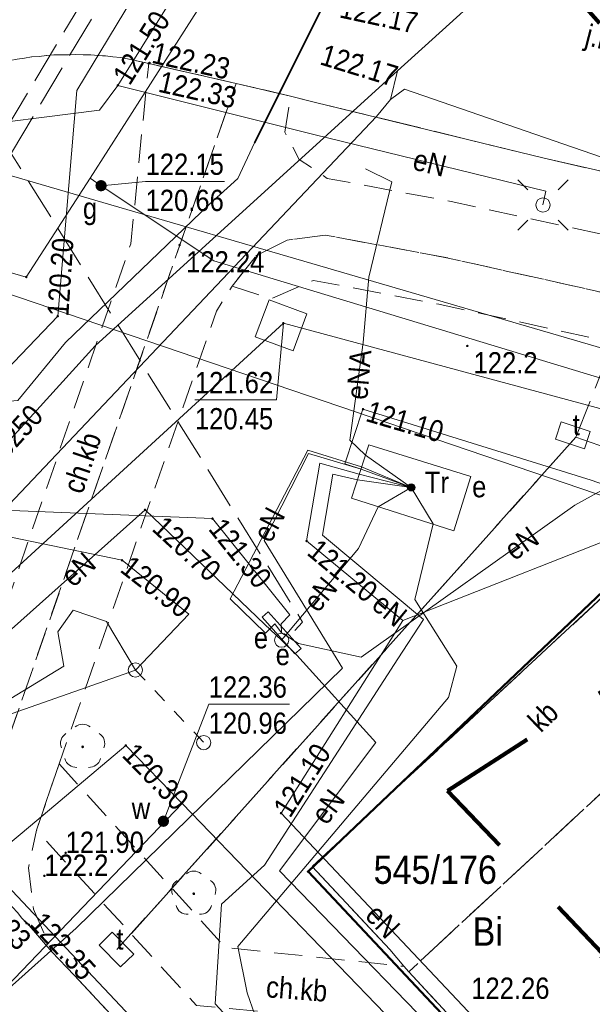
# Model space of a CAD drawing. Extents: x 0 to 6443539, y 0 to 5655063.
# Tile 20 of 64: x 6440826 to 6440846, y 5654946 to 5654981. Entities that reach past the tile are written whole.
import ezdxf
from ezdxf.enums import TextEntityAlignment as Align

# ---------------------------------------------------------------- set-up
doc = ezdxf.new("R2010")
doc.units = 0
doc.header["$MEASUREMENT"] = 0
for name, pattern in [('1.0_0.5', [1.5, 1, -0.5]), ('1.5_0.5', [2, 1.5, -0.5]), ('2', [0.9, 0.6, -0.3]), ('219-500', [0]), ('PRZER3-1', [4, 3, -1]), ('supp_500', [1, 0.5, -0.5])]:
    doc.linetypes.add(name, pattern=pattern)
doc.layers.get('0').update_dxf_attribs({"color": 2, "linetype": 'CONTINUOUS', "lineweight": 5})
for name, color, linetype in [('203-punkt graniczny', 7, 'CONTINUOUS'), ('210-oznaczenie konturu użytku gruntowego', 7, 'CONTINUOUS'), ('211-numer działki ewidencyjnej', 7, 'CONTINUOUS'), ('218-kontur użytku gruntowego', 7, 'CONTINUOUS'), ('219-działka ewidencyjna', 7, 'CONTINUOUS'), ('chodnik', 7, 'CONTINUOUS'), ('chodnik-Atr17', 7, 'CONTINUOUS'), ('droga dla rowerów', 7, 'CONTINUOUS'), ('jezdnia', 7, 'CONTINUOUS'), ('jezdnia-Atr17', 7, 'CONTINUOUS'), ('komora podziemna', 7, 'CONTINUOUS'), ('komora podziemna - ob. projektowany', 7, 'CONTINUOUS'), ('komora podziemna - ob. projektowany-Atr17', 7, 'CONTINUOUS'), ('krawężnik', 7, 'CONTINUOUS'), ('latarnia', 7, 'CONTINUOUS'), ('obszar utwardzony', 7, 'CONTINUOUS'), ('obszar utwardzony-Atr17', 7, 'CONTINUOUS'), ('obudowa ochronna przewodu', 7, 'CONTINUOUS'), ('pikieta naturalna', 7, 'CONTINUOUS'), ('pikieta naturalna-Atr2', 7, 'CONTINUOUS'), ('pikieta sztuczna', 7, 'CONTINUOUS'), ('pikieta sztuczna-Atr2', 7, 'CONTINUOUS'), ('przewód ciepłowniczy', 7, 'CONTINUOUS'), ('przewód ciepłowniczy - ob. projektowany', 7, 'CONTINUOUS'), ('przewód elektroenergetyczny podziemny', 7, 'CONTINUOUS'), ('przewód elektroenergetyczny podziemny - ob. projektowany', 7, 'CONTINUOUS'), ('przewód elektroenergetyczny podziemny-Atr1', 7, 'CONTINUOUS'), ('przewód gazowy', 7, 'CONTINUOUS'), ('przewód kanalizacyjny', 7, 'CONTINUOUS'), ('przewód telekomunikacyjny podziemny - ob. projektowany', 7, 'CONTINUOUS'), ('przewód wodociągowy', 7, 'CONTINUOUS'), ('przewód wodociągowy-Atr1', 7, 'CONTINUOUS'), ('rzedna', 7, 'CONTINUOUS'), ('rzedna-Atr2', 7, 'CONTINUOUS'), ('rzedna-Atr3', 7, 'CONTINUOUS'), ('stacja transformatorowa', 7, 'CONTINUOUS'), ('stacja transformatorowa-Atr17', 7, 'CONTINUOUS'), ('szafa elektroenergetyczna lub kontener', 7, 'CONTINUOUS'), ('szafa elektroenergetyczna lub kontener-Atr17', 7, 'CONTINUOUS'), ('słup przewodów napowietrznych', 7, 'CONTINUOUS'), ('właz do komory lub kanału - okrągły', 7, 'CONTINUOUS'), ('właz do komory lub kanału - okrągły-Atr17', 7, 'CONTINUOUS'), ('Zakres', 7, 'CONTINUOUS'), ('zasuwa lub zawór', 7, 'CONTINUOUS'), ('zasuwa lub zawór-Atr17', 7, 'CONTINUOUS')]:
    doc.layers.add(name, color=color, linetype=linetype)
doc.layers.add('z - MPZT', color=121, linetype='PRZER3-1', lineweight=18)
doc.layers.add('z -kartowanie', color=1, linetype='CONTINUOUS', lineweight=5)
doc.styles.add('MapaZas', font='geodezja.shx', dxfattribs={"width": 0.9})

# ---------------------------------------------------------------- blocks, each defined once
blk = doc.blocks.new('203')
at = {"linetype": 'Continuous', "lineweight": 0}
h = blk.add_hatch(color=0, dxfattribs=at)
edge = h.paths.add_edge_path()
edge.add_arc((0, 0), 0.045, 0, 360)
blk = doc.blocks.new('SM01')
at = {"color": 0, "linetype": 'Continuous', "lineweight": 13}
for p, q in [((-0.53, 0.531), (-0.883, 0.884)), ((0.531, 0.531), (0.884, 0.884)), ((-0.53, -0.53), (-0.883, -0.883)), ((0.531, -0.53), (0.884, -0.883))]:
    blk.add_line(p, q, dxfattribs=at)
blk.add_circle((0, 0), 0.25, dxfattribs=at)
blk = doc.blocks.new('PW01')
at = {"linetype": 'Continuous', "lineweight": 13}
h = blk.add_hatch(color=0, dxfattribs=at)
edge = h.paths.add_edge_path()
edge.add_arc((0, 0), 0.045, 0, 360)
blk = doc.blocks.new('SM05')
at = {"color": 0, "linetype": 'Continuous', "lineweight": 13}
blk.add_circle((0, 0), 0.25, dxfattribs=at)
blk = doc.blocks.new('US25')
at = {"linetype": 'Continuous', "lineweight": 0}
h = blk.add_hatch(color=0, dxfattribs=at)
edge = h.paths.add_edge_path()
edge.add_arc((0, 0), 0.2, 0, 360)
blk = doc.blocks.new('US22')
at = {"color": 0, "linetype": 'Continuous', "lineweight": 13}
blk.add_circle((0, 0), 0.25, dxfattribs=at)
blk = doc.blocks.new('SUET')
at = {"linetype": 'Continuous'}
h = blk.add_hatch(color=0, dxfattribs=at)
h.dxf.hatch_style = 1
h.paths.add_polyline_path([(0.125, 0, 1), (-0.125, 0, 1)])
at = {"color": 0, "linetype": 'Continuous'}
blk.add_circle((0, 0), 0.125, dxfattribs=at)
blk = doc.blocks.new('OP021')
at = {"linetype": 'Continuous', "lineweight": 13}
h = blk.add_hatch(color=0, dxfattribs=at)
edge = h.paths.add_edge_path()
edge.add_arc((0, 0), 0.05, 0, 360)
at = {"color": 0, "linetype": 'Continuous', "lineweight": 13}
for centre, start, end in [((0, 0.4), 49.272, 130.728), ((-0.38, 0.124), 121.308, 202.548), ((0.38, 0.124), 337.452, 58.692), ((-0.235, -0.324), 193.221, 274.871), ((0.235, -0.324), 265.129, 346.779)]:
    blk.add_arc(centre, 0.4, start, end, dxfattribs=at)

msp = doc.modelspace()

# ---------------------------------------------------------------- linework, layer by layer
at = {"layer": '218-kontur użytku gruntowego', "color": 3, "linetype": 'Continuous', "lineweight": 13, "flags": 128}
for points in [[(6440849.26, 5654962.9), (6440836.25, 5654950.54)], [(6440836.25, 5654950.54), (6440849.26, 5654962.9)], [(6440836.25, 5654950.54), (6440857.26, 5654928.18)], [(6440857.26, 5654928.18), (6440836.25, 5654950.54)]]:
    msp.add_lwpolyline(points, dxfattribs=at)
at = {"layer": '219-działka ewidencyjna', "color": 3, "linetype": '219-500', "lineweight": 13, "flags": 128}
for points in [[(6440849.26, 5654962.9), (6440805.67, 5654977.72)], [(6440849.26, 5654962.9), (6440836.25, 5654950.54)], [(6440836.25, 5654950.54), (6440857.26, 5654928.18)]]:
    msp.add_lwpolyline(points, dxfattribs=at)
at = {"layer": 'chodnik', "color": 7, "linetype": '1.0_0.5', "lineweight": 13, "flags": 128}
for points in [[(6440821.73, 5654954.89), (6440823.03, 5654952.79), (6440824.26, 5654951.14), (6440833.71, 5654978.34), (6440830.63, 5654979.04), (6440830, 5654972.68), (6440824.66, 5654957.21)], [(6440833.57, 5654971.19), (6440834.94, 5654970.74), (6440836.44, 5654971.39), (6440840.87, 5654970.55), (6440846.38, 5654969.34), (6440852.04, 5654967.89), (6440856.21, 5654966.53), (6440873.8, 5654960.44), (6440876.28, 5654959.62), (6440877.1, 5654958.26), (6440877.94, 5654960.8), (6440857.01, 5654967.97), (6440852.52, 5654969.41), (6440846.79, 5654970.93), (6440841.19, 5654972.18), (6440836.86, 5654972.99), (6440835.51, 5654972.81), (6440834.43, 5654972.27)], [(6440827.47, 5654954.34), (6440826.67, 5654952), (6440832.32, 5654945.82), (6440841.73, 5654944.92), (6440839.81, 5654947.01), (6440839.63, 5654947.2), (6440833.34, 5654947.86)]]:
    msp.add_lwpolyline(points, close=True, dxfattribs=at)
at = {"layer": 'droga dla rowerów', "color": 7, "linetype": '1.0_0.5', "lineweight": 13, "flags": 128}
msp.add_lwpolyline([(6440835.63, 5654977.89), (6440833.71, 5654978.34), (6440824.28, 5654951.19), (6440824.51, 5654950.88), (6440824.83, 5654950.48), (6440824.99, 5654950.27), (6440825.15, 5654950.08), (6440825.32, 5654949.88), (6440825.49, 5654949.69), (6440825.65, 5654949.48), (6440825.82, 5654949.29), (6440826, 5654949.1), (6440826.16, 5654948.9), (6440826.32, 5654948.72), (6440826.34, 5654948.72), (6440827.21, 5654947.71), (6440826.57, 5654949.22), (6440826.39, 5654950.67), (6440826.67, 5654952), (6440827.47, 5654954.34), (6440833.02, 5654970.31), (6440833.57, 5654971.19), (6440834.43, 5654972.27), (6440835.51, 5654972.81), (6440836.86, 5654972.99), (6440841.19, 5654972.18), (6440846.79, 5654970.93), (6440852.52, 5654969.41), (6440857.01, 5654967.97), (6440877.94, 5654960.8), (6440878.41, 5654962.74), (6440857.77, 5654969.86), (6440852.98, 5654971.36), (6440847.16, 5654972.9), (6440841.3, 5654974.17), (6440836.93, 5654974.99), (6440835.94, 5654975.66), (6440835.43, 5654976.62)], close=True, dxfattribs=at)
at = {"layer": 'jezdnia', "color": 7, "linetype": '1.5_0.5', "lineweight": 13, "flags": 128}
for points in [[(6440853.41, 5654981.62), (6440853.18, 5654981.71), (6440852.94, 5654981.82), (6440852.72, 5654981.92), (6440852.26, 5654982.13), (6440852.03, 5654982.24), (6440851.8, 5654982.35), (6440851.56, 5654982.45), (6440851.34, 5654982.56), (6440851.11, 5654982.66), (6440850.88, 5654982.77), (6440850.65, 5654982.88), (6440850.42, 5654982.99), (6440850.2, 5654983.09), (6440849.97, 5654983.19), (6440849.74, 5654983.31), (6440849.51, 5654983.41), (6440849.28, 5654983.53), (6440849.06, 5654983.63), (6440839.9, 5654987.26), (6440839.05, 5654987.55), (6440837.22, 5654988.24), (6440834.24, 5654989.36), (6440833.35, 5654989.68), (6440832.47, 5654990.08), (6440832.07, 5654990.28), (6440831.68, 5654990.51), (6440831.31, 5654990.74), (6440830.94, 5654991.01), (6440830.6, 5654991.3), (6440830.26, 5654991.59), (6440829.95, 5654991.91), (6440829.66, 5654992.24), (6440829.38, 5654992.6), (6440829.12, 5654992.96), (6440828.88, 5654993.34), (6440828.67, 5654993.73), (6440828.47, 5654994.13), (6440828.3, 5654994.55), (6440828.14, 5654994.96), (6440828.02, 5654995.39), (6440827.68, 5654996.98), (6440816.3, 5655010.93), (6440815.78, 5655011.01), (6440815.17, 5655011.17), (6440814.58, 5655011.38), (6440814.34, 5655011.45), (6440814.09, 5655011.53), (6440813.85, 5655011.6), (6440813.6, 5655011.67), (6440813.11, 5655011.8), (6440812.86, 5655011.85), (6440812.63, 5655011.91), (6440812.13, 5655012.01), (6440811.88, 5655012.06), (6440811.38, 5655012.14), (6440811.13, 5655012.17), (6440810.88, 5655012.21), (6440810.62, 5655012.24), (6440810.37, 5655012.27), (6440810.12, 5655012.29), (6440809.87, 5655012.31), (6440809.62, 5655012.33), (6440809.36, 5655012.34), (6440809.11, 5655012.36), (6440808.6, 5655012.38), (6440808.35, 5655012.38), (6440808.1, 5655012.38), (6440807.84, 5655012.37), (6440807.59, 5655012.37), (6440807.34, 5655012.36), (6440807.09, 5655012.35), (6440806.58, 5655012.31), (6440806.33, 5655012.29), (6440806.08, 5655012.26), (6440805.83, 5655012.24), (6440805.58, 5655012.2), (6440805.33, 5655012.17), (6440805.08, 5655012.13), (6440804.83, 5655012.09), (6440804.58, 5655012.04), (6440804.32, 5655011.99), (6440804.08, 5655011.95), (6440803.83, 5655011.89), (6440803.58, 5655011.84), (6440803.34, 5655011.78), (6440803.09, 5655011.72), (6440802.37, 5655011.51), (6440802.12, 5655011.43), (6440801.4, 5655011.2), (6440800.93, 5655011.02), (6440800.69, 5655010.93), (6440799.76, 5655010.53), (6440799.53, 5655010.42), (6440799.3, 5655010.32), (6440799.07, 5655010.2), (6440798.85, 5655010.09), (6440798.63, 5655009.97), (6440798.4, 5655009.85), (6440798.18, 5655009.73), (6440797.96, 5655009.6), (6440797.75, 5655009.47), (6440797.52, 5655009.34), (6440797.31, 5655009.21), (6440797.1, 5655009.07), (6440796.89, 5655008.93), (6440796.67, 5655008.79), (6440796.47, 5655008.65), (6440796.26, 5655008.5), (6440796.06, 5655008.35), (6440795.85, 5655008.2), (6440795.66, 5655008.04), (6440795.46, 5655007.88), (6440795.27, 5655007.73), (6440795.06, 5655007.56), (6440794.87, 5655007.4), (6440794.69, 5655007.24), (6440794.49, 5655007.06), (6440794.31, 5655006.89), (6440794.13, 5655006.72), (6440793.94, 5655006.54), (6440793.76, 5655006.36), (6440793.59, 5655006.19), (6440793.41, 5655006), (6440793.24, 5655005.82), (6440793.07, 5655005.64), (6440792.89, 5655005.44), (6440792.73, 5655005.25), (6440792.31, 5655004.57), (6440791.85, 5655003.92), (6440791.34, 5655003.31), (6440790.8, 5655002.72), (6440790.22, 5655002.17), (6440789.6, 5655001.66), (6440787.99, 5654986.22), (6440788.29, 5654985.8), (6440788.54, 5654985.35), (6440788.75, 5654984.88), (6440788.9, 5654984.4), (6440789.01, 5654983.89), (6440800.29, 5654973.52), (6440800.54, 5654973.47), (6440800.79, 5654973.42), (6440801.04, 5654973.35), (6440801.28, 5654973.27), (6440801.51, 5654973.18), (6440801.75, 5654973.08), (6440801.98, 5654972.97), (6440802.2, 5654972.84), (6440802.42, 5654972.71), (6440802.62, 5654972.56), (6440802.83, 5654972.41), (6440803.21, 5654972.08), (6440803.39, 5654971.9), (6440803.56, 5654971.71), (6440803.71, 5654971.51), (6440803.87, 5654971.31), (6440804.01, 5654971.1), (6440804.14, 5654970.88), (6440804.26, 5654970.65), (6440804.37, 5654970.42), (6440804.47, 5654970.19), (6440806.35, 5654964.91), (6440810.26, 5654966.31), (6440810.2, 5654966.56), (6440810.13, 5654966.8), (6440810.08, 5654967.05), (6440809.95, 5654967.55), (6440809.91, 5654967.8), (6440809.85, 5654968.05), (6440809.8, 5654968.3), (6440809.75, 5654968.55), (6440809.71, 5654968.81), (6440809.66, 5654969.06), (6440809.62, 5654969.31), (6440809.58, 5654969.56), (6440809.54, 5654969.81), (6440809.5, 5654970.07), (6440809.47, 5654970.32), (6440809.44, 5654970.57), (6440809.4, 5654970.83), (6440809.38, 5654971.08), (6440809.36, 5654971.3), (6440809.39, 5654971.51), (6440809.56, 5654971.92), (6440809.7, 5654972.09), (6440809.87, 5654972.22), (6440810.06, 5654972.32), (6440810.27, 5654972.39), (6440810.49, 5654972.41), (6440810.7, 5654972.4), (6440810.91, 5654972.34), (6440811.11, 5654972.23), (6440811.29, 5654972.1), (6440811.53, 5654971.74), (6440811.61, 5654971.54), (6440811.75, 5654970.81), (6440811.9, 5654970.08), (6440812.07, 5654969.34), (6440812.24, 5654968.62), (6440812.43, 5654967.9), (6440812.62, 5654967.17), (6440812.83, 5654966.45), (6440816.39, 5654967.19), (6440816.34, 5654967.96), (6440816.34, 5654968.22), (6440816.35, 5654968.73), (6440816.36, 5654968.99), (6440816.4, 5654969.5), (6440816.46, 5654970), (6440816.6, 5654970.76), (6440816.72, 5654971.26), (6440816.95, 5654972), (6440817.13, 5654972.47), (6440817.24, 5654972.7), (6440817.35, 5654972.94), (6440817.47, 5654973.17), (6440817.59, 5654973.38), (6440817.86, 5654973.83), (6440818, 5654974.05), (6440818.15, 5654974.27), (6440818.29, 5654974.47), (6440818.45, 5654974.68), (6440818.6, 5654974.88), (6440818.76, 5654975.08), (6440818.94, 5654975.28), (6440819.1, 5654975.47), (6440819.27, 5654975.66), (6440819.46, 5654975.84), (6440819.64, 5654976.03), (6440819.82, 5654976.21), (6440820.41, 5654976.7), (6440820.82, 5654977.03), (6440821.02, 5654977.17), (6440821.23, 5654977.32), (6440821.46, 5654977.47), (6440821.67, 5654977.6), (6440821.89, 5654977.73), (6440822.11, 5654977.86), (6440822.35, 5654977.98), (6440822.57, 5654978.1), (6440822.8, 5654978.21), (6440823.03, 5654978.32), (6440823.27, 5654978.42), (6440823.51, 5654978.52), (6440823.75, 5654978.62), (6440823.99, 5654978.7), (6440824.24, 5654978.78), (6440824.48, 5654978.85), (6440824.73, 5654978.93), (6440824.99, 5654978.99), (6440825.24, 5654979.05), (6440825.49, 5654979.1), (6440825.74, 5654979.15), (6440825.99, 5654979.19), (6440826.25, 5654979.23), (6440826.5, 5654979.27), (6440826.76, 5654979.29), (6440827.02, 5654979.32), (6440827.28, 5654979.34), (6440827.54, 5654979.35), (6440827.8, 5654979.35), (6440828.06, 5654979.36), (6440828.32, 5654979.35), (6440828.59, 5654979.35), (6440828.85, 5654979.32), (6440829.11, 5654979.31), (6440829.37, 5654979.28), (6440829.63, 5654979.25), (6440829.72, 5654979.24), (6440830.63, 5654979.04), (6440833.71, 5654978.34), (6440835.63, 5654977.89), (6440836.52, 5654977.67), (6440844.58, 5654975.7), (6440847.43, 5654975.05), (6440848.5, 5654974.81), (6440849.55, 5654974.57), (6440850.62, 5654974.34), (6440851.04, 5654974.25), (6440851.96, 5654978.03)], [(6440888.7, 5654944.7), (6440883.91, 5654949.84), (6440883.71, 5654950.08), (6440883.52, 5654950.33), (6440883.35, 5654950.58), (6440883.18, 5654950.84), (6440883.03, 5654951.11), (6440882.89, 5654951.39), (6440882.76, 5654951.68), (6440882.65, 5654951.96), (6440882.55, 5654952.26), (6440882.46, 5654952.56), (6440882.39, 5654952.86), (6440882.33, 5654953.16), (6440882.29, 5654953.47), (6440882.26, 5654953.78), (6440882.25, 5654953.89), (6440882.24, 5654954.01), (6440882.24, 5654954.12), (6440882.23, 5654954.23), (6440882.23, 5654954.35), (6440882.23, 5654954.46), (6440882.24, 5654954.57), (6440882.24, 5654954.69), (6440882.25, 5654954.8), (6440882.26, 5654954.91), (6440882.27, 5654955.02), (6440882.29, 5654955.14), (6440882.3, 5654955.25), (6440882.32, 5654955.36), (6440882.37, 5654955.77), (6440882.57, 5654956.43), (6440883.31, 5654958.88), (6440877.94, 5654960.8), (6440877.1, 5654958.26), (6440876.94, 5654957.95), (6440876.82, 5654957.73), (6440876.68, 5654957.52), (6440876.3, 5654956.92), (6440876.05, 5654956.74), (6440875.67, 5654956.4), (6440875.47, 5654956.25), (6440875.27, 5654956.1), (6440875.05, 5654955.97), (6440874.83, 5654955.85), (6440874.61, 5654955.73), (6440874.32, 5654955.61), (6440873.96, 5654955.49), (6440873.72, 5654955.43), (6440873.41, 5654955.36), (6440873.1, 5654955.32), (6440872.48, 5654955.29), (6440872.16, 5654955.31), (6440871.85, 5654955.35), (6440855.06, 5654961.17), (6440854.08, 5654960.26), (6440853.07, 5654959.32), (6440839.81, 5654947.01), (6440841.73, 5654944.92), (6440852.74, 5654933.23), (6440853.28, 5654932.67), (6440850.54, 5654930.15), (6440850.39, 5654930.02), (6440850.24, 5654929.9), (6440850.08, 5654929.78), (6440849.91, 5654929.67), (6440849.75, 5654929.56), (6440849.57, 5654929.46), (6440849.4, 5654929.37), (6440849.22, 5654929.28), (6440849.04, 5654929.2), (6440848.85, 5654929.13), (6440848.67, 5654929.07), (6440848.48, 5654929.01), (6440848.28, 5654928.96), (6440848.09, 5654928.92), (6440847.73, 5654928.87), (6440847.37, 5654928.84), (6440847.01, 5654928.84), (6440846.65, 5654928.86), (6440846.29, 5654928.9), (6440845.94, 5654928.97), (6440845.59, 5654929.06), (6440845.24, 5654929.17), (6440844.91, 5654929.31), (6440844.58, 5654929.47), (6440844.27, 5654929.64), (6440843.97, 5654929.84), (6440843.68, 5654930.06), (6440853.4, 5654919.55), (6440853.19, 5654919.89), (6440853, 5654920.25), (6440852.84, 5654920.62), (6440852.7, 5654921), (6440852.59, 5654921.38), (6440852.51, 5654921.78), (6440852.45, 5654922.17), (6440852.42, 5654922.58), (6440852.42, 5654922.98), (6440852.44, 5654923.38), (6440852.49, 5654923.79), (6440852.57, 5654924.17), (6440852.68, 5654924.56), (6440852.89, 5654924.94), (6440853.11, 5654925.32), (6440853.35, 5654925.68), (6440853.59, 5654926.04), (6440853.86, 5654926.39), (6440853.95, 5654926.51), (6440856.73, 5654929.03), (6440857.08, 5654928.69), (6440858.42, 5654929.56), (6440861.08, 5654932.03), (6440846.53, 5654947.55), (6440855.83, 5654956.16), (6440868.68, 5654951.7), (6440873.98, 5654946.13), (6440878.18, 5654950.11), (6440893.16, 5654934.11), (6440896.14, 5654936.76)]]:
    msp.add_lwpolyline(points, close=True, dxfattribs=at)
at = {"layer": 'jezdnia', "color": 7, "linetype": '1.5_0.5', "lineweight": 13}
msp.add_lwpolyline([(6440859.42, 5654913.02), (6440853.4, 5654919.55), (6440843.68, 5654930.06), (6440828, 5654946.89), (6440827.21, 5654947.71), (6440826.34, 5654948.72), (6440826.16, 5654948.9), (6440826, 5654949.1)], dxfattribs=at)
at = {"layer": 'komora podziemna', "color": 32, "linetype": 'Continuous', "lineweight": 13, "flags": 128}
msp.add_lwpolyline([(6440834.88, 5654970.7), (6440836.21, 5654970.21), (6440835.73, 5654968.91), (6440834.39, 5654969.4)], close=True, dxfattribs=at)
at = {"layer": 'komora podziemna - ob. projektowany', "color": 30, "linetype": 'Continuous', "lineweight": 13, "flags": 128}
for points in [[(6440844.98, 5654965.79), (6440845.18, 5654966.4), (6440846.2, 5654966.06), (6440846, 5654965.45)], [(6440828.88, 5654947.95), (6440829.34, 5654948.4), (6440830.1, 5654947.63), (6440829.64, 5654947.18)]]:
    msp.add_lwpolyline(points, close=True, dxfattribs=at)
at = {"layer": 'krawężnik', "color": 7, "linetype": 'Continuous', "lineweight": 13, "flags": 128}
for points in [[(6440826.5, 5654979.27), (6440826.25, 5654979.23), (6440825.99, 5654979.19)], [(6440826.5, 5654979.27), (6440826.76, 5654979.29), (6440827.02, 5654979.32), (6440827.28, 5654979.34), (6440827.54, 5654979.35), (6440827.8, 5654979.35), (6440828.06, 5654979.36), (6440828.32, 5654979.35), (6440828.59, 5654979.35), (6440828.85, 5654979.32), (6440829.11, 5654979.31), (6440829.37, 5654979.28), (6440829.63, 5654979.25), (6440829.72, 5654979.24), (6440830.63, 5654979.04)], [(6440830.63, 5654979.04), (6440833.71, 5654978.34), (6440835.63, 5654977.89), (6440836.52, 5654977.67), (6440844.58, 5654975.7), (6440847.43, 5654975.05)], [(6440848.09, 5654928.92), (6440837.19, 5654940.8), (6440841.73, 5654944.92), (6440839.81, 5654947.01), (6440839.63, 5654947.2), (6440839.14, 5654947.79), (6440836.4, 5654950.72), (6440849.62, 5654962.99), (6440853.07, 5654959.32), (6440854.08, 5654960.26), (6440856.14, 5654966.11), (6440873.54, 5654960.11)], [(6440823.03, 5654952.79), (6440824.26, 5654951.14), (6440824.83, 5654950.48), (6440824.99, 5654950.27), (6440825.15, 5654950.08), (6440825.32, 5654949.88), (6440825.49, 5654949.69), (6440825.65, 5654949.48), (6440825.82, 5654949.29), (6440826, 5654949.1), (6440826.16, 5654948.9), (6440826.34, 5654948.72)], [(6440843.68, 5654930.06), (6440828, 5654946.89), (6440827.21, 5654947.71), (6440826.34, 5654948.72)]]:
    msp.add_lwpolyline(points, dxfattribs=at)
at = {"layer": 'obszar utwardzony', "color": 7, "linetype": '1.5_0.5', "lineweight": 13, "flags": 128}
msp.add_lwpolyline([(6440849.62, 5654962.99), (6440836.4, 5654950.72), (6440839.14, 5654947.79), (6440839.63, 5654947.2), (6440839.81, 5654947.01), (6440853.07, 5654959.32)], close=True, dxfattribs=at)
at = {"layer": 'obudowa ochronna przewodu', "color": 7, "linetype": 'Continuous', "lineweight": 35, "flags": 128}
for points in [[(6440843.03, 5654993.55), (6440834.36, 5654976.24)], [(6440832.77, 5654974.08), (6440827.7, 5654969.2)]]:
    msp.add_lwpolyline(points, dxfattribs=at)
at = {"layer": 'przewód ciepłowniczy', "color": 212, "linetype": 'Continuous', "lineweight": 13, "flags": 128}
msp.add_lwpolyline([(6440893.22, 5654878.08), (6440848.24, 5654926.1), (6440851.72, 5654929.67), (6440848.62, 5654932.75), (6440845.07, 5654929.42), (6440819.12, 5654956.95), (6440814.36, 5654961.97), (6440812.97, 5654963.31), (6440812.61, 5654962.95), (6440806.28, 5654956.72), (6440806.1, 5654956.55)], dxfattribs=at)
at = {"layer": 'przewód ciepłowniczy - ob. projektowany', "color": 212, "linetype": '1.5_0.5', "lineweight": 13}
for points in [[(6440779.9, 5654978.44), (6440800.77, 5654991.93), (6440821.97, 5654976.53), (6440824.56, 5654974.99), (6440849.676, 5655017.026)], [(6440780.23, 5654977.93), (6440800.75, 5654991.21), (6440821.62, 5654976.04), (6440824.76, 5654974.17), (6440850.104, 5655016.579)]]:
    msp.add_lwpolyline(points, dxfattribs=at)
at = {"layer": 'przewód elektroenergetyczny podziemny', "color": 1, "linetype": 'Continuous', "lineweight": 13}
for points in [[(6440819.55, 5654968.2), (6440817.82, 5654971.65), (6440818.48, 5654971.9), (6440819.93, 5654970.81), (6440822.28, 5654969.69), (6440825.03, 5654967.07), (6440826.01, 5654967.15), (6440827.7, 5654969.2), (6440832.77, 5654974.08), (6440833.78, 5654974.99), (6440834.36, 5654976.24), (6440843.03, 5654993.55), (6440845.07, 5654997.66), (6440844.27, 5654998.5), (6440838.23, 5655002.52), (6440837.28, 5655003.25), (6440837.97, 5655004.79), (6440844.46, 5655015.52), (6440842.75, 5655016.78), (6440842.43, 5655017.01), (6440845.247, 5655021.651)], [(6440850.915, 5655015.732), (6440836.05, 5654990.52), (6440833.43, 5654987.1), (6440830.33, 5654981.79), (6440828.1, 5654978.09), (6440827.42, 5654970.13)], [(6440839.89, 5654964.09), (6440840.66, 5654962.8), (6440840.02, 5654960.14), (6440841.5, 5654957.78), (6440841.21, 5654956.68), (6440833.77, 5654947.9), (6440834.1, 5654946.27), (6440834.65, 5654944.71), (6440851.06, 5654927.93), (6440855.26, 5654922.74), (6440873, 5654903.84), (6440895.33, 5654880.02), (6440899.56, 5654875.66)], [(6440839.6, 5654959.4), (6440848.5, 5654962.9), (6440869.37, 5654955.76), (6440914.06, 5654940.56), (6440927.222, 5654936.046)]]:
    msp.add_lwpolyline(points, dxfattribs=at)
at = {"layer": 'przewód elektroenergetyczny podziemny', "color": 1, "linetype": 'Continuous', "lineweight": 13, "flags": 128}
for points in [[(6440829.42, 5654998.78), (6440829.5, 5654998.01), (6440830.52, 5654995.84), (6440831.28, 5654994.35), (6440834.5, 5654992.24), (6440837.21, 5654990.56), (6440829.54, 5654978.27)], [(6440839.89, 5654964.09), (6440838.12, 5654964.73), (6440837.55, 5654964.92), (6440838.19, 5654966.85), (6440846.24, 5654964.34), (6440872.37, 5654955.25), (6440880.44, 5654980.38)], [(6440784.75, 5654978.79), (6440785.46, 5654978.58), (6440792.81, 5654970.26), (6440803.49, 5654958.23), (6440808.13, 5654961.01), (6440813.23, 5654964.55), (6440817.11, 5654967.26), (6440817.46, 5654967.09), (6440818.51, 5654964.57), (6440820.76, 5654963.48), (6440832.88, 5654962.99), (6440835.61, 5654959.59), (6440835.3, 5654959.28), (6440835.32, 5654958.96)], [(6440829.54, 5654978.27), (6440828.89, 5654977.39), (6440823.67, 5654976.74), (6440822.6, 5654976.88), (6440820.77, 5654973.84), (6440819.51, 5654971.9), (6440818.27, 5654969.81), (6440817.41, 5654968.32)], [(6440829.54, 5654978.27), (6440836.46, 5654976.54), (6440844.64, 5654974.54), (6440844.54, 5654974.05)], [(6440838.28, 5654975.33), (6440839.21, 5654974.87)], [(6440839.89, 5654964.09), (6440838.28, 5654965.23), (6440837.72, 5654965.76), (6440838.2, 5654969.2), (6440838.39, 5654971.5), (6440839.21, 5654974.87)], [(6440827.42, 5654970.13), (6440815.81, 5654958), (6440813.13, 5654955.41), (6440812.32, 5654954.46), (6440805.79, 5654948.16), (6440802.14, 5654944.08)], [(6440835.32, 5654958.96), (6440835.91, 5654958.59), (6440838.13, 5654958.1), (6440845.66, 5654963.46), (6440850.95, 5654966.38), (6440856.57, 5654969.23), (6440866.12, 5654965.9)], [(6440839.89, 5654964.09), (6440838.12, 5654964.73), (6440836.27, 5654965.28), (6440834.7, 5654962.22), (6440837.47, 5654957.72), (6440828.07, 5654948.54), (6440821.1, 5654942.31), (6440820.34, 5654941.99), (6440815.08, 5654947.1), (6440810.28, 5654943.68), (6440805.78, 5654940.41)], [(6440839.89, 5654964.09), (6440838.14, 5654964.82), (6440836.24, 5654965.4), (6440833.5, 5654960.16), (6440834.75, 5654958.95), (6440835.08, 5654959.28), (6440835.32, 5654958.96)], [(6440839.89, 5654964.09), (6440838.06, 5654964.56), (6440836.67, 5654964.94), (6440836.2, 5654962.2), (6440839.6, 5654959.4)], [(6440839.89, 5654964.09), (6440838, 5654964.36), (6440837.12, 5654964.56), (6440836.76, 5654962.41), (6440840.32, 5654959.43), (6440839.42, 5654958.04), (6440834.71, 5654950.77), (6440833.2, 5654949.39), (6440832.98, 5654945.88), (6440835.46, 5654943.19), (6440850.11, 5654927.31), (6440870.31, 5654904.92), (6440880.88, 5654893.04)], [(6440830.16, 5654957.65), (6440832.04, 5654959.62), (6440829.69, 5654961.52), (6440816.54, 5654964.24), (6440810.75, 5654957.95), (6440802.22, 5654949.04), (6440799.9, 5654946.33)], [(6440839.89, 5654964.09), (6440838.73, 5654963.41), (6440838.03, 5654961.94), (6440835.32, 5654958.7)], [(6440835.32, 5654958.7), (6440834.73, 5654959.26), (6440830.5, 5654963.3), (6440825.79, 5654959.09), (6440822.24, 5654955.87)], [(6440800.32, 5654945.9), (6440804.28, 5654949.38), (6440808.15, 5654952.09), (6440812.38, 5654955.76), (6440816.19, 5654951.69), (6440817.62, 5654951.68), (6440827.63, 5654957.79), (6440827.42, 5654959), (6440827.97, 5654959.76), (6440829.14, 5654959.36), (6440830.16, 5654957.65)], [(6440857.6, 5654928.9), (6440845.38, 5654941.91), (6440835.3, 5654952.6), (6440839.6, 5654959.4)], [(6440842.34, 5654943.25), (6440835.25, 5654950.57), (6440838.64, 5654955.09), (6440835.86, 5654958.17), (6440835.32, 5654958.7)], [(6440830.16, 5654957.65), (6440814.92, 5654952.3), (6440809.79, 5654957.12), (6440798.93, 5654947.29)]]:
    msp.add_lwpolyline(points, dxfattribs=at)
at = {"layer": 'przewód elektroenergetyczny podziemny - ob. projektowany', "color": 1, "linetype": '1.5_0.5', "lineweight": 13, "flags": 128}
msp.add_lwpolyline([(6440754.17, 5654966.66), (6440754.65, 5654967.15), (6440749.37, 5654972.3), (6440763.65, 5654987.24), (6440778.65, 5655003.09), (6440782.69, 5654999.55), (6440793.78, 5655010.47), (6440794.09, 5655010.57), (6440794.44, 5655010.48), (6440812.82, 5654990.18), (6440825.78, 5654975.87), (6440836.06, 5654959.34), (6440835.78, 5654959.04)], dxfattribs=at)
at = {"layer": 'przewód gazowy', "color": 40, "linetype": 'Continuous', "lineweight": 13}
msp.add_lwpolyline([(6440852.921, 5655013.638), (6440837.82, 5654989.48), (6440830.51, 5654978.03), (6440828.56, 5654975)], dxfattribs=at)
at = {"layer": 'przewód gazowy', "color": 40, "linetype": 'Continuous', "lineweight": 13, "flags": 128}
for points in [[(6440828.56, 5654975), (6440826.31, 5654971.51), (6440821.13, 5654973.02), (6440814.5, 5654972.89), (6440810.32, 5654972.28), (6440805.8, 5654966.69), (6440800.35, 5654960.14), (6440796.92, 5654955.82), (6440793.74, 5654952.45)], [(6440828.56, 5654975), (6440828.95, 5654974.73), (6440832.93, 5654972.08), (6440851.42, 5654966.47), (6440878.54, 5654959.13), (6440877.92, 5654956.8), (6440877.84, 5654952.24), (6440878.24, 5654950.13), (6440878.89, 5654948.88)]]:
    msp.add_lwpolyline(points, dxfattribs=at)
at = {"layer": 'przewód kanalizacyjny', "color": 34, "linetype": 'Continuous', "lineweight": 13, "flags": 128}
for points in [[(6440816.79, 5654977.7), (6440848.87, 5654968.34), (6440890.06, 5654957.29), (6440901.47, 5654954.14)], [(6440835.38, 5654969.88), (6440822.24, 5654957.84), (6440809.56, 5654946.35)], [(6440895.98, 5654953.54), (6440835.38, 5654969.88)]]:
    msp.add_lwpolyline(points, dxfattribs=at)
at = {"layer": 'przewód telekomunikacyjny podziemny - ob. projektowany', "color": 30, "linetype": '1.5_0.5', "lineweight": 13, "flags": 128}
for points in [[(6440833.6, 5655002.1), (6440853.64, 5654986.03), (6440845.7, 5654965.86)], [(6440845.7, 5654965.86), (6440829.51, 5654947.79)]]:
    msp.add_lwpolyline(points, dxfattribs=at)
at = {"layer": 'przewód telekomunikacyjny podziemny - ob. projektowany', "color": 30, "linetype": '1.5_0.5', "lineweight": 13}
msp.add_lwpolyline([(6440829.51, 5654947.79), (6440845.7, 5654965.86), (6440923.85, 5654938.69), (6440925.062, 5654938.302)], dxfattribs=at)
at = {"layer": 'przewód wodociągowy', "color": 5, "linetype": 'Continuous', "lineweight": 13}
for points in [[(6440862.226, 5655003.921), (6440843.93, 5654982.88), (6440839.41, 5654978.78)], [(6440839.16, 5654977.77), (6440839.66, 5654978.14), (6440881.93, 5654963.54), (6440893.99, 5654959.39), (6440894.29, 5654959.39), (6440901.91, 5654956.71), (6440910.23, 5654953.79)]]:
    msp.add_lwpolyline(points, dxfattribs=at)
at = {"layer": 'przewód wodociągowy', "color": 5, "linetype": 'Continuous', "lineweight": 13, "flags": 128}
for points in [[(6440803.94, 5654942.27), (6440805.94, 5654944.22), (6440819.58, 5654959), (6440828.74, 5654969.08), (6440839.41, 5654978.78)], [(6440839.16, 5654977.77), (6440839.41, 5654978.78)], [(6440839.16, 5654977.77), (6440838.67, 5654977.17), (6440820.68, 5654958.19), (6440809.86, 5654946.95), (6440806.27, 5654943.31), (6440799.91, 5654946.33)], [(6440803.42, 5654956.65), (6440816.56, 5654943.89), (6440817.25, 5654944.45), (6440826.46, 5654952.15), (6440829.82, 5654954.99), (6440831.81, 5654952.94)], [(6440798.03, 5654915.5), (6440797.47, 5654915.99), (6440815.72, 5654935.16), (6440821.85, 5654942.56), (6440831.81, 5654952.94)], [(6440831.81, 5654952.94), (6440840.6, 5654943.84)]]:
    msp.add_lwpolyline(points, dxfattribs=at)
at = {"layer": 'rzedna-Atr2', "color": 40, "lineweight": 13, "flags": 128}
msp.add_lwpolyline([(6440828.95, 5654974.73), (6440830.52, 5654974.88), (6440833.305, 5654974.88)], dxfattribs=at)
at = {"layer": 'rzedna-Atr2', "color": 32, "lineweight": 13, "flags": 128}
msp.add_lwpolyline([(6440835.38, 5654969.88), (6440835.14, 5654967.18), (6440832.26, 5654967.18)], dxfattribs=at)
at = {"layer": 'rzedna-Atr2', "color": 5, "lineweight": 13, "flags": 128}
msp.add_lwpolyline([(6440831.149, 5654952.317), (6440832.746, 5654956.442), (6440835.6, 5654956.442)], dxfattribs=at)
at = {"layer": 'szafa elektroenergetyczna lub kontener', "color": 1, "linetype": 'Continuous', "lineweight": 13, "flags": 128}
for points in [[(6440838.4, 5654965.59), (6440842, 5654964.48), (6440841.39, 5654962.56), (6440837.79, 5654963.71)], [(6440835.79, 5654958.22), (6440834.63, 5654959.51), (6440834.85, 5654959.7), (6440836.01, 5654958.41)]]:
    msp.add_lwpolyline(points, close=True, dxfattribs=at)
at = {"layer": 'słup przewodów napowietrznych', "color": 7, "linetype": 'supp_500', "lineweight": 13, "flags": 128}
msp.add_lwpolyline([(6440830.16, 5654957.65), (6440832.57, 5654955.09)], dxfattribs=at)
at = {"layer": 'z - MPZT', "linetype": 'Continuous', "lineweight": 50}
msp.add_lwpolyline([(6440853.654, 5654961.401), (6440849.26, 5654962.9), (6440836.25, 5654950.54), (6440857.26, 5654928.18), (6440891.967, 5654891.24)], dxfattribs=at)
at = {"layer": 'Zakres', "color": 6, "linetype": '2', "lineweight": 100, "ltscale": 10, "flags": 128}
msp.add_lwpolyline([(6440816.83, 5655014.07), (6440755.45, 5654971.03), (6440849.66, 5654865.39), (6440897.27, 5654894.48), (6440841.17, 5654953.39), (6440859.87, 5654965.39)], close=True, dxfattribs=at)

# ---------------------------------------------------------------- block references
at = {"layer": '203-punkt graniczny', "color": 3, "linetype": 'Continuous', "lineweight": 13}
msp.add_blockref('203', (6440836.25, 5654950.54), dxfattribs=at)
at = {"layer": 'latarnia', "color": 7, "linetype": 'Continuous', "lineweight": 13}
msp.add_blockref('SM01', (6440844.54, 5654974.05), dxfattribs=at)
at = {"layer": 'pikieta naturalna', "color": 7, "linetype": 'Continuous', "lineweight": 13}
for p in [(6440841.87, 5654969.08), (6440826.95, 5654950.39)]:
    msp.add_blockref('PW01', p, dxfattribs=at)
at = {"layer": 'pikieta sztuczna', "color": 7, "linetype": 'Continuous', "lineweight": 13}
for p in [(6440838.17, 5654979.33), (6440830.63, 5654979.04), (6440830.66, 5654979.06), (6440831.72, 5654972.64), (6440827.7, 5654951.2), (6440826.32, 5654948.72), (6440826.4, 5654948.67)]:
    msp.add_blockref('PW01', p, dxfattribs=at)
at = {"layer": 'rzedna', "color": 1, "linetype": 'Continuous', "lineweight": 13}
for p in [(6440829.54, 5654978.27), (6440827.42, 5654970.13), (6440838.19, 5654966.85), (6440830.5, 5654963.3), (6440832.88, 5654962.99), (6440836.2, 5654962.2), (6440829.69, 5654961.52), (6440835.3, 5654952.6)]:
    msp.add_blockref('PW01', p, dxfattribs=at)
at = {"layer": 'rzedna', "color": 40, "linetype": 'Continuous', "lineweight": 13}
for p in [(6440828.95, 5654974.73), (6440826.31, 5654971.51)]:
    msp.add_blockref('PW01', p, dxfattribs=at)
at = {"layer": 'rzedna', "color": 34, "linetype": 'Continuous', "lineweight": 13}
msp.add_blockref('PW01', (6440835.38, 5654969.88), dxfattribs=at)
at = {"layer": 'rzedna', "color": 5, "linetype": 'Continuous', "lineweight": 13}
msp.add_blockref('PW01', (6440829.82, 5654954.99), dxfattribs=at)
at = {"layer": 'stacja transformatorowa', "color": 1, "linetype": 'Continuous', "lineweight": 13}
msp.add_blockref('SUET', (6440839.89, 5654964.09), dxfattribs=at)
at = {"layer": 'słup przewodów napowietrznych', "color": 7, "linetype": 'Continuous', "lineweight": 13}
for p in [(6440830.16, 5654957.65), (6440832.57, 5654955.09)]:
    msp.add_blockref('SM05', p, dxfattribs=at)
at = {"layer": 'właz do komory lub kanału - okrągły', "color": 7, "linetype": 'Continuous', "lineweight": 13}
msp.add_blockref('US22', (6440835.32, 5654958.7), dxfattribs=at)
at = {"layer": 'z -kartowanie', "color": 94, "linetype": 'Continuous', "lineweight": 18}
for p in [(6440828.3, 5654954.94), (6440832.22, 5654949.76)]:
    msp.add_blockref('OP021', p, dxfattribs=at)
at = {"layer": 'zasuwa lub zawór', "color": 40, "linetype": 'Continuous', "lineweight": 13}
msp.add_blockref('US25', (6440828.95, 5654974.73), dxfattribs=at)
at = {"layer": 'zasuwa lub zawór', "color": 5, "linetype": 'Continuous', "lineweight": 13}
msp.add_blockref('US25', (6440831.149, 5654952.317), dxfattribs=at)

# ---------------------------------------------------------------- texts
at = {"layer": '210-oznaczenie konturu użytku gruntowego', "color": 3, "linetype": 'Continuous', "lineweight": 13, "style": 'MapaZas', "width": 0.9}
msp.add_text('Bi', height=1, dxfattribs=at).set_placement((6440842.055, 5654947.925))
at = {"layer": '211-numer działki ewidencyjnej', "color": 3, "linetype": 'Continuous', "lineweight": 13, "style": 'MapaZas', "width": 0.9}
msp.add_text('545/176', height=1, dxfattribs=at).set_placement((6440838.564, 5654950.108))
at = {"layer": 'chodnik-Atr17', "color": 7, "lineweight": 13, "style": 'MapaZas', "width": 0.9}
for rotation, p in [(71.471, (6440828.29, 5654963.82)), (355.656, (6440834.75, 5654946.11))]:
    msp.add_text('ch.kb', height=0.75, rotation=rotation, dxfattribs=at).set_placement(p)
at = {"layer": 'jezdnia-Atr17', "color": 7, "lineweight": 13, "style": 'MapaZas', "width": 0.9}
msp.add_text('j.mb', height=0.75, rotation=345.685, dxfattribs=at).set_placement((6440846.9, 5654979.86), align=Align.MIDDLE_CENTER)
at = {"layer": 'komora podziemna - ob. projektowany-Atr17', "color": 7, "lineweight": 13, "style": 'MapaZas', "width": 0.9}
for p in [(6440845.59, 5654965.93), (6440829.49, 5654947.79)]:
    msp.add_text('t', height=0.75, dxfattribs=at).set_placement(p)
at = {"layer": 'obszar utwardzony-Atr17', "color": 7, "lineweight": 13, "style": 'MapaZas', "width": 0.9}
msp.add_text('kb', height=0.75, rotation=43.891, dxfattribs=at).set_placement((6440844.46, 5654955.41))
at = {"layer": 'pikieta naturalna-Atr2', "color": 7, "lineweight": 13, "style": 'MapaZas', "width": 0.9}
msp.add_text('122.2', height=0.75, dxfattribs=at).set_placement((6440842.09, 5654968.86), align=Align.TOP_LEFT)
msp.add_text('122.2', height=0.75, dxfattribs=at).set_placement((6440826.95, 5654950.39))
at = {"layer": 'pikieta sztuczna-Atr2', "color": 7, "lineweight": 13, "style": 'MapaZas', "width": 0.9}
msp.add_text('122.17', height=0.75, rotation=347.8, dxfattribs=at).set_placement((6440840.18, 5654980.82), align=Align.TOP_RIGHT)
for s, rotation, p in [('122.23', 347.458, (6440830.7, 5654979.07)), ('122.33', 347.458, (6440830.93, 5654978.05)), ('122.23', 313.862, (6440824.09, 5654949.7)), ('122.35', 312.789, (6440826.4, 5654948.67))]:
    msp.add_text(s, height=0.75, rotation=rotation, dxfattribs=at).set_placement(p)
msp.add_text('122.17', height=0.75, rotation=342.939, dxfattribs=at).set_placement((6440838.17, 5654979.33), align=Align.TOP_CENTER)
msp.add_text('122.24', height=0.75, dxfattribs=at).set_placement((6440831.95, 5654972.42), align=Align.TOP_LEFT)
msp.add_text('121.90', height=0.75, dxfattribs=at).set_placement((6440827.7, 5654951.2))
at = {"layer": 'przewód elektroenergetyczny podziemny-Atr1', "color": 1, "lineweight": 13, "style": 'MapaZas', "width": 0.9}
for s, rotation, p in [('eN', 346.26, (6440840.55, 5654975.54)), ('eNA', 85.28, (6440838.04, 5654968.07)), ('eN', 62.395, (6440834.87, 5654962.78)), ('eN', 35.444, (6440843.78, 5654962.12)), ('eN', 41.791, (6440828.15, 5654961.2)), ('eN', 50.09, (6440836.68, 5654960.32)), ('eN', 320.529, (6440839.13, 5654959.78)), ('eN', 53.13, (6440836.95, 5654952.83)), ('eN', 313.32, (6440838.89, 5654948.79))]:
    msp.add_text(s, height=0.75, rotation=rotation, dxfattribs=at).set_placement(p, align=Align.MIDDLE_CENTER)
at = {"layer": 'przewód wodociągowy-Atr1', "color": 5, "lineweight": 13, "style": 'MapaZas', "width": 0.9}
msp.add_text('wo250', height=0.75, rotation=47.74, dxfattribs=at).set_placement((6440825.79, 5654965.84), align=Align.MIDDLE_CENTER)
at = {"layer": 'rzedna-Atr2', "color": 1, "lineweight": 13, "style": 'MapaZas', "width": 0.9}
for s, rotation, p in [('121.50', 58.032, (6440829.64, 5654978.43)), ('120.20', 86.12, (6440827.42, 5654970.13)), ('121.10', 343.672, (6440838.35, 5654966.8)), ('121.30', 308.762, (6440833, 5654962.85)), ('121.20', 320.527, (6440836.41, 5654962.03)), ('121.10', 57.692, (6440835.3, 5654952.6))]:
    msp.add_text(s, height=0.75, rotation=rotation, dxfattribs=at).set_placement(p, align=Align.MIDDLE_LEFT)
at = {"layer": 'rzedna-Atr2', "color": 40, "lineweight": 13, "style": 'MapaZas', "width": 0.9}
msp.add_text('122.15', height=0.75, dxfattribs=at).set_placement((6440830.52, 5654974.888), align=Align.BOTTOM_LEFT)
at = {"layer": 'rzedna-Atr2', "color": 32, "lineweight": 13, "style": 'MapaZas', "width": 0.9}
msp.add_text('121.62', height=0.75, dxfattribs=at).set_placement((6440832.26, 5654967.188), align=Align.BOTTOM_LEFT)
at = {"layer": 'rzedna-Atr2', "color": 1, "lineweight": 13, "style": 'MapaZas', "width": 0.9}
for s, rotation, p in [('120.70', 317.356, (6440830.71, 5654962.59)), ('120.90', 322.08, (6440829.58, 5654961.14))]:
    msp.add_text(s, height=0.75, rotation=rotation, dxfattribs=at).set_placement(p)
at = {"layer": 'rzedna-Atr2', "color": 5, "lineweight": 13, "style": 'MapaZas', "width": 0.9}
for s, p in [('122.36', (6440832.746, 5654956.45)), ('122.26', (6440842.01, 5654945.828))]:
    msp.add_text(s, height=0.75, dxfattribs=at).set_placement(p, align=Align.BOTTOM_LEFT)
msp.add_text('120.30', height=0.75, rotation=314.149, dxfattribs=at).set_placement((6440829.92, 5654954.88), align=Align.MIDDLE_LEFT)
at = {"layer": 'rzedna-Atr3', "color": 40, "lineweight": 13, "style": 'MapaZas', "width": 0.9}
msp.add_text('120.66', height=0.75, dxfattribs=at).set_placement((6440830.52, 5654973.612), align=Align.BOTTOM_LEFT)
at = {"layer": 'rzedna-Atr3', "color": 32, "lineweight": 13, "style": 'MapaZas', "width": 0.9}
msp.add_text('120.45', height=0.75, dxfattribs=at).set_placement((6440832.26, 5654965.912), align=Align.BOTTOM_LEFT)
at = {"layer": 'rzedna-Atr3', "color": 5, "lineweight": 13, "style": 'MapaZas', "width": 0.9}
msp.add_text('120.96', height=0.75, dxfattribs=at).set_placement((6440832.746, 5654955.175), align=Align.BOTTOM_LEFT)
at = {"layer": 'stacja transformatorowa-Atr17', "color": 1, "lineweight": 13, "style": 'MapaZas', "width": 0.9}
msp.add_text('Tr', height=0.75, dxfattribs=at).set_placement((6440840.37, 5654963.89))
at = {"layer": 'szafa elektroenergetyczna lub kontener-Atr17', "color": 1, "lineweight": 13, "style": 'MapaZas', "width": 0.9}
for p in [(6440842.04, 5654963.74), (6440834.34, 5654958.41)]:
    msp.add_text('e', height=0.75, dxfattribs=at).set_placement(p)
at = {"layer": 'właz do komory lub kanału - okrągły-Atr17', "color": 7, "lineweight": 13, "style": 'MapaZas', "width": 0.9}
msp.add_text('e', height=0.75, dxfattribs=at).set_placement((6440835.11, 5654957.82))
at = {"layer": 'zasuwa lub zawór-Atr17', "color": 40, "lineweight": 13, "style": 'MapaZas', "width": 0.9}
msp.add_text('g', height=0.75, dxfattribs=at).set_placement((6440828.31, 5654973.56))
at = {"layer": 'zasuwa lub zawór-Atr17', "color": 5, "lineweight": 13, "style": 'MapaZas', "width": 0.9}
msp.add_text('w', height=0.75, dxfattribs=at).set_placement((6440830.031, 5654952.392))

doc.saveas('drawing.dxf')
